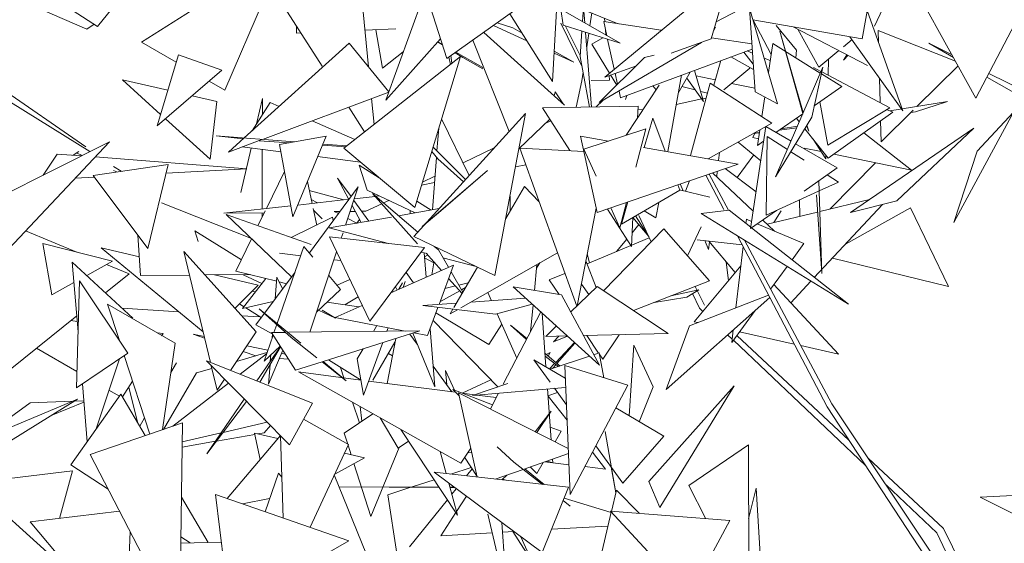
# Model space of a CAD drawing. Header units: metres. Extents: x -14.5 to 13.2, y -19 to 3.3.
# Tile 146 of 210: x 10.665 to 10.884, y 2.914 to 3.031. Entities that reach past the tile are written whole.
import ezdxf

# ---------------------------------------------------------------- set-up
doc = ezdxf.new("R2010")
doc.units = ezdxf.units.M
doc.layers.add('G-IMPT', color=7, linetype='Continuous', lineweight=5)
doc.layers.add('L-PLNT', color=7, linetype='Continuous', lineweight=5, true_color=0x005900)

# ---------------------------------------------------------------- blocks, each defined once
blk = doc.blocks.new('ÁRVORES ORNAMENTAIS - Pequeno e Médio Porte - Ipê-roxo-2870950-CORTE_CALÇADA')
at = {"layer": 'G-IMPT', "color": 253, "true_color": 0xaaaaaa}
for p, q in [((6.94235, 3.02951), (6.9649, 3.05747)), ((7.02009, 3.02235), (7.00992, 3.0541)), ((7.0436, 3.01727), (7.04544, 3.0503)), ((6.95212, 3.02604), (6.98391, 3.04612)), ((6.9707, 3.01534), (6.98391, 3.04612)), ((6.92314, 3.04196), (6.94235, 3.02951)), ((7.12146, 3.04317), (7.13783, 3.01356)), ((7.0832, 3.04137), (7.05524, 3.01826)), ((7.0832, 3.04137), (7.07888, 3.02674)), ((7.11252, 3.02676), (7.11476, 3.0394)), ((6.98161, 3.0374), (6.99236, 3.0207)), ((7.00653, 3.0131), (7.01527, 3.0374)), ((6.93998, 3.02893), (6.92347, 3.03608)), ((7.00109, 3.03645), (7.00265, 3.02049)), ((7.02009, 3.02235), (7.03776, 3.03494)), ((7.05864, 3.02576), (7.04546, 3.03337)), ((7.04597, 3.02977), (7.04546, 3.03337)), ((7.05029, 3.03058), (7.05051, 3.03375)), ((7.05079, 3.03029), (7.05051, 3.03375)), ((7.05051, 3.03325), (7.05819, 3.0301)), ((7.08671, 3.03403), (7.08001, 3.03055)), ((7.08742, 3.0336), (7.09369, 3.01228)), ((7.08742, 3.0336), (7.0887, 3.01499)), ((7.11364, 3.03305), (7.12156, 3.01076)), ((7.11523, 3.02956), (7.1171, 3.03349)), ((7.14806, 3.03309), (7.13783, 3.01356)), ((7.03412, 3.03235), (7.0436, 3.01727)), ((7.0519, 3.02965), (7.05232, 3.03251)), ((7.055, 3.03058), (7.06781, 3.02865)), ((7.055, 3.03058), (7.05569, 3.02746)), ((7.0552, 3.03133), (7.05526, 3.03054)), ((7.11252, 3.02676), (7.0882, 3.03097)), ((7.09224, 3.02328), (7.08829, 3.03095)), ((6.93998, 3.02893), (6.94161, 3.02999)), ((6.9866, 3.02805), (6.98662, 3.02963)), ((7.00185, 3.02868), (7.00877, 3.02896)), ((7.00579, 3.02024), (7.00432, 3.02878)), ((7.03791, 3.02632), (7.03046, 3.02974)), ((7.03478, 3.02919), (7.03132, 3.03035)), ((7.03478, 3.02919), (7.03683, 3.02803)), ((7.05017, 3.0205), (7.04545, 3.03021)), ((7.05864, 3.02576), (7.04597, 3.02977)), ((7.04978, 3.02307), (7.04653, 3.02959)), ((7.04976, 3.02279), (7.05015, 3.02845)), ((7.05539, 3.0288), (7.05549, 3.02758)), ((7.07942, 3.02855), (7.07986, 3.02934)), ((7.09791, 3.02424), (7.09337, 3.02974)), ((7.09416, 3.02848), (7.09942, 3.01035)), ((7.09416, 3.02848), (7.09932, 3.01013)), ((7.11373, 3.02084), (7.09717, 3.02942)), ((7.1029, 3.02046), (7.09818, 3.02889)), ((7.13329, 3.02178), (7.11611, 3.02864)), ((7.11611, 3.02864), (7.11618, 3.0259)), ((6.9866, 3.02805), (6.9876, 3.02809)), ((7.01866, 3.02679), (7.00653, 3.0131)), ((7.01804, 3.02609), (7.0191, 3.02542)), ((7.01807, 3.02612), (7.01906, 3.02555)), ((7.02585, 3.02645), (7.03396, 3.00614)), ((7.04627, 3.01201), (7.0283, 3.0282)), ((7.05228, 3.01158), (7.05096, 3.02819)), ((7.05122, 3.02496), (7.05166, 3.02797)), ((7.05482, 3.02697), (7.05235, 3.0256)), ((7.05587, 3.02663), (7.05734, 3.01999)), ((7.07003, 3.02357), (7.07888, 3.02674)), ((7.07895, 3.02698), (7.08797, 3.02562)), ((7.11027, 3.02658), (7.10833, 3.02497)), ((7.12156, 3.01076), (7.1098, 3.02723)), ((6.93972, 3.0027), (6.90909, 3.02396)), ((6.95988, 3.02157), (6.95212, 3.02604)), ((6.99833, 3.0258), (6.97499, 3.0047)), ((7.00718, 3.01493), (6.99833, 3.0258)), ((7.04398, 3.024), (7.04835, 3.02153)), ((7.05629, 3.01913), (7.05235, 3.0256)), ((7.05401, 3.01256), (7.07676, 3.02592)), ((7.08805, 3.02448), (7.05874, 3.01364)), ((7.08812, 3.02356), (7.08691, 3.02406)), ((7.09164, 3.01927), (7.0926, 3.02573)), ((7.1032, 3.01914), (7.0926, 3.02573)), ((7.09791, 3.02424), (7.09776, 3.02252)), ((7.10734, 3.02415), (7.1029, 3.02046)), ((7.13285, 3.02257), (7.12733, 3.02577)), ((7.13252, 3.02317), (7.12733, 3.02577)), ((6.95564, 3.0074), (6.96035, 3.02316)), ((6.97003, 3.01978), (6.96035, 3.02316)), ((6.99717, 3.00238), (7.0231, 3.02281)), ((7.00579, 3.02024), (7.01039, 3.02383)), ((7.0231, 3.02281), (7.01295, 2.9892)), ((7.02052, 3.02266), (7.02088, 3.02105)), ((7.02101, 3.02301), (7.02122, 3.02132)), ((7.02193, 3.02366), (7.02367, 3.02258)), ((7.02212, 3.0238), (7.0281, 3.02035)), ((7.02367, 3.02258), (7.0281, 3.02007)), ((7.04835, 3.02153), (7.04395, 3.02355)), ((7.04976, 3.02279), (7.0518, 3.01157)), ((7.06407, 3.02258), (7.05401, 3.01256)), ((7.06407, 3.02258), (7.06625, 3.02315)), ((7.07948, 3.01645), (7.08109, 3.02191)), ((7.08331, 3.02273), (7.08836, 3.01993)), ((7.08828, 3.02112), (7.08616, 3.02378)), ((7.09203, 3.02191), (7.0907, 3.02247)), ((7.10501, 3.02221), (7.10492, 3.01865)), ((7.10835, 3.02198), (7.10913, 3.02323)), ((7.10835, 3.02198), (7.10937, 3.0231)), ((6.97003, 3.01978), (6.95564, 3.0074)), ((7.05524, 3.01826), (7.06227, 3.02078)), ((7.07522, 3.01973), (7.07724, 3.01279)), ((7.08172, 3.01539), (7.0875, 3.02019)), ((7.10376, 3.02045), (7.09324, 2.996)), ((7.10376, 3.02045), (7.10129, 3.0093)), ((7.1017, 3.02034), (7.10335, 3.01948)), ((7.13388, 3.02071), (7.12471, 3.0117)), ((6.95801, 3.0153), (6.9479, 3.01765)), ((6.9479, 3.01765), (6.9564, 3.00994)), ((6.9707, 3.01534), (6.96721, 3.01735)), ((7.05013, 3.01739), (7.04888, 3.01152)), ((7.05011, 3.01739), (7.05039, 3.01932)), ((7.05224, 3.01745), (7.05628, 3.01756)), ((7.0562, 3.0186), (7.05628, 3.01756)), ((7.05792, 3.01645), (7.05654, 3.01872)), ((7.05754, 3.01908), (7.05808, 3.01661)), ((7.0723, 3.01866), (7.06926, 3.00164)), ((7.07159, 3.01468), (7.07424, 3.01937)), ((7.07347, 3.01801), (7.07724, 3.01279)), ((7.07982, 3.01761), (7.07557, 3.01852)), ((7.10801, 3.01615), (7.10344, 3.01899)), ((7.10353, 3.01938), (7.11867, 3.01143)), ((7.11638, 3.01801), (7.11652, 3.01256)), ((7.16394, 3.00456), (7.14029, 3.01826)), ((7.16153, 3.00863), (7.14072, 3.01906)), ((7.05841, 3.01514), (7.05874, 3.01364)), ((7.06003, 3.00528), (7.06732, 3.01645)), ((7.06593, 3.0163), (7.06664, 3.01541)), ((7.07241, 3.01613), (7.07537, 3.01537)), ((7.07867, 3.01686), (7.07433, 3.00075)), ((7.07867, 3.01686), (7.09244, 3.00796)), ((7.08865, 3.01574), (7.08346, 3.01684)), ((7.10185, 3.01185), (7.10801, 3.01615)), ((6.92017, 3.0144), (6.94062, 3.00164)), ((6.96892, 3.01277), (6.96338, 3.01406)), ((6.97776, 3.00786), (6.97906, 3.0135)), ((7.00717, 3.01488), (6.97905, 3.00438)), ((6.97905, 3.00987), (6.97906, 3.0135)), ((7.00334, 3.01345), (7.00391, 3.00769)), ((7.04422, 3.01497), (7.04397, 3.01408)), ((7.04422, 3.01497), (7.04594, 3.0123)), ((7.05478, 3.01301), (7.05331, 3.0116)), ((7.06016, 3.01416), (7.05987, 3.01324)), ((7.07682, 3.01337), (7.07114, 3.01215)), ((7.07658, 3.01506), (7.07809, 3.01468)), ((7.07779, 3.01357), (7.07705, 3.01342)), ((7.09369, 3.01228), (7.0887, 3.01499)), ((7.09017, 3.00943), (7.09083, 3.01384)), ((6.96892, 3.01277), (6.96742, 2.99994)), ((6.97675, 3.00629), (6.98079, 3.01259)), ((6.98079, 3.01259), (6.98276, 3.01172)), ((6.99824, 3.01155), (7.0018, 3.00603)), ((7.06264, 3.01178), (7.04136, 3.01137)), ((7.04136, 3.01137), (7.04747, 3.00186)), ((7.06264, 3.01178), (7.06251, 3.00909)), ((7.06378, 3.01102), (7.0626, 3.01098)), ((7.10309, 3.01271), (7.10485, 3.00305)), ((7.10485, 3.00305), (7.11867, 3.01143)), ((7.12389, 3.01088), (7.11675, 3.00386)), ((7.11932, 3.01043), (7.11796, 3.011)), ((7.13152, 3.01282), (7.11867, 3.0107)), ((7.13152, 3.01282), (7.1244, 3.01047)), ((6.95747, 3.00897), (6.96742, 2.99994)), ((7.03762, 3.01015), (7.01271, 2.98274)), ((7.02507, 2.99634), (7.01892, 3.00895)), ((7.0308, 2.9741), (7.03762, 3.01015)), ((7.04298, 3.00885), (7.03613, 3.00229)), ((7.06592, 3.00909), (7.06399, 3.00257)), ((7.06592, 3.00909), (7.06867, 3.00174)), ((7.09324, 2.996), (7.10129, 3.0093)), ((7.09334, 3.00591), (7.09929, 3.01006)), ((7.09852, 3.00827), (7.09788, 3.00908)), ((7.10496, 3.00019), (7.11932, 3.01043)), ((7.1244, 3.01047), (7.12333, 3.01033)), ((7.13289, 2.98584), (7.14621, 3.01041)), ((7.13813, 3.00173), (7.14621, 3.01041)), ((6.9901, 3.00851), (6.99964, 3.00432)), ((7.01828, 3.00684), (7.01789, 3.00179)), ((7.04321, 3.00849), (7.04199, 3.00791)), ((7.05059, 3.00216), (7.06436, 3.00672)), ((7.06214, 2.9982), (7.06436, 3.00672)), ((7.09244, 3.00796), (7.07827, 3.00005)), ((7.08768, 2.98453), (7.09106, 3.00722)), ((7.08921, 3.00302), (7.08972, 3.00645)), ((7.09668, 3.00398), (7.09106, 3.00722)), ((7.09796, 3.00696), (7.09413, 3.00646)), ((7.09811, 3.00731), (7.09451, 3.00672)), ((7.10496, 3.00019), (7.09974, 3.00675)), ((7.10062, 3.0062), (7.10011, 3.00736)), ((7.10023, 3.00756), (7.10062, 3.0062)), ((7.13739, 3.00685), (7.10991, 2.98808)), ((7.11663, 3.00851), (7.11675, 3.00386)), ((7.12026, 2.99066), (7.13739, 3.00685)), ((6.97475, 3.00448), (6.96877, 3.00518)), ((6.96877, 3.00518), (6.98619, 3.00382)), ((6.97498, 3.00469), (6.97152, 3.00156)), ((6.9789, 3.00432), (6.97152, 3.00156)), ((6.98285, 3.00321), (6.99322, 3.00511)), ((6.99322, 3.00511), (6.98583, 2.98715)), ((7.04983, 3.00506), (7.05605, 3.00397)), ((7.04983, 3.00506), (7.05356, 2.98809)), ((7.08871, 3.00588), (7.08821, 3.00479)), ((7.08821, 3.00479), (7.08944, 3.00453)), ((7.08963, 3.00586), (7.08836, 3.00569)), ((7.08964, 3.00592), (7.08841, 3.00572)), ((7.09115, 2.98753), (7.09138, 3.005)), ((7.09588, 3.00213), (7.09138, 3.005)), ((7.10158, 3.00444), (7.10443, 3.00003)), ((7.11285, 3.00582), (7.12349, 2.99753)), ((6.94503, 3.00386), (6.91509, 2.98881)), ((6.91988, 2.97713), (6.94503, 3.00386)), ((6.97422, 2.99256), (6.97651, 3.00245)), ((6.97457, 3.0027), (6.98314, 3.0016)), ((6.97832, 3.00406), (6.985, 3.0036)), ((6.97898, 2.98888), (6.97902, 3.00213)), ((6.98285, 3.00321), (6.98583, 2.98715)), ((6.99239, 3.00309), (6.99762, 3.00273)), ((6.99249, 3.00332), (6.99784, 3.00291)), ((6.99717, 3.00238), (7.01295, 2.9892)), ((7.02425, 2.99545), (7.01701, 3.00266)), ((7.03064, 3.00248), (7.0237, 2.99916)), ((7.05057, 3.00171), (7.03631, 3.00243)), ((7.04902, 2.96725), (7.03631, 3.00243)), ((7.05059, 3.00216), (7.05334, 2.99615)), ((7.06385, 3.00259), (7.08489, 2.99889)), ((7.08993, 2.99962), (7.08492, 3.00377)), ((7.08921, 3.00302), (7.09058, 3.00398)), ((7.10696, 2.99805), (7.09771, 3.00339)), ((7.09959, 3.00245), (7.10336, 3.00167)), ((6.9334, 3.00111), (6.93024, 2.99642)), ((6.9334, 3.00111), (6.93873, 3.00069)), ((6.93821, 3.00169), (6.93693, 3.00083)), ((6.9377, 3.00135), (6.9389, 3.00078)), ((6.94183, 3.00045), (6.97561, 2.99784)), ((6.99134, 3.00054), (7.00085, 2.99931)), ((7.01805, 3.00001), (7.01673, 3.0017)), ((7.01778, 3.00036), (7.01688, 2.98869)), ((7.02377, 2.99491), (7.01805, 3.00001)), ((7.08074, 3.00143), (7.08054, 2.99965)), ((7.08838, 3.0009), (7.08468, 2.99591)), ((7.09959, 2.99975), (7.09665, 3.00163)), ((7.10445, 3.00084), (7.10443, 3.00003)), ((7.10621, 3.00109), (7.12349, 2.99753)), ((7.13813, 3.00173), (7.13289, 2.98584)), ((6.94137, 2.99635), (6.95808, 2.9988)), ((6.94594, 2.99833), (6.94764, 2.99727)), ((6.95808, 2.9988), (6.95357, 2.98008)), ((6.95761, 2.99685), (6.97561, 2.99784)), ((7.00055, 2.9986), (7.00233, 2.99303)), ((7.00055, 2.9986), (7.00501, 2.99583)), ((7.03767, 2.99869), (7.03536, 2.99824)), ((7.08489, 2.99889), (7.05356, 2.98809)), ((7.0889, 2.9927), (7.08204, 2.9979)), ((7.09959, 2.99288), (7.10696, 2.99805)), ((7.11551, 2.99917), (7.10541, 2.98888)), ((6.9374, 2.99575), (6.94164, 2.99598)), ((6.94137, 2.99635), (6.95357, 2.98008)), ((6.9459, 2.99746), (6.94663, 2.99712)), ((6.97994, 2.98898), (6.98396, 2.99721)), ((6.99877, 2.99162), (6.99578, 2.99575)), ((6.99578, 2.99575), (6.99831, 2.991)), ((7.01461, 2.985), (7.02912, 2.99746)), ((7.01745, 2.99617), (7.01465, 2.99483)), ((7.01821, 2.98805), (7.02912, 2.99746)), ((7.08172, 2.98874), (7.0777, 2.99641)), ((7.08276, 2.98858), (7.07844, 2.99666)), ((7.07919, 2.99692), (7.08826, 2.98841)), ((7.08028, 2.9973), (7.08014, 2.99603)), ((7.10725, 2.99486), (7.10472, 2.99648)), ((6.9901, 2.99011), (6.98905, 2.99498)), ((6.98949, 2.97912), (7.00037, 2.99378)), ((7.00037, 2.99378), (6.99755, 2.9853)), ((7.01734, 2.99474), (7.01445, 2.99418)), ((7.03319, 2.98676), (7.03735, 2.99391)), ((7.04063, 2.99048), (7.03735, 2.99391)), ((7.07146, 2.99426), (7.07192, 2.99303)), ((7.07266, 2.99295), (7.07201, 2.99445)), ((7.07407, 2.99516), (7.07318, 2.99283)), ((7.10355, 2.97448), (7.10286, 2.99518)), ((7.10294, 2.99289), (7.10725, 2.99486)), ((6.99829, 2.99103), (6.9869, 2.98976)), ((6.99714, 2.9909), (6.98947, 2.99302)), ((7.00413, 2.99168), (6.9995, 2.99116)), ((7.00233, 2.99303), (7.01307, 2.98802)), ((7.01356, 2.98114), (7.00355, 2.99233)), ((7.00355, 2.99233), (7.0136, 2.98372)), ((7.00502, 2.99178), (7.00429, 2.9917)), ((7.0342, 2.99174), (7.03417, 2.98844)), ((7.05893, 2.98551), (7.07192, 2.99303)), ((7.07188, 2.99314), (7.07864, 2.99152)), ((7.09115, 2.98753), (7.10282, 2.99284)), ((7.10355, 2.97448), (7.10232, 2.992)), ((6.95661, 2.99024), (6.97659, 2.98231)), ((6.98537, 2.98959), (6.97044, 2.98792)), ((6.9913, 2.99025), (6.98991, 2.99096)), ((6.99113, 2.98529), (6.99034, 2.98899)), ((6.99901, 2.98968), (7.00102, 2.9859)), ((7.0027, 2.9862), (6.99938, 2.99079)), ((7.00207, 2.98838), (7.00561, 2.99003)), ((7.00601, 2.99022), (7.00718, 2.99077)), ((7.01835, 2.98895), (7.00934, 2.98737)), ((7.01338, 2.99065), (7.01661, 2.98865)), ((7.05335, 2.98907), (7.0491, 2.96732)), ((7.05582, 2.98887), (7.06115, 2.98056)), ((7.05656, 2.98912), (7.05861, 2.98465)), ((7.05861, 2.98465), (7.06009, 2.99034)), ((7.0604, 2.99045), (7.05893, 2.98551)), ((7.06724, 2.99032), (7.06663, 2.98692)), ((7.09854, 2.99089), (7.09865, 2.98726)), ((7.10187, 2.97364), (7.11702, 2.98985)), ((7.10309, 2.98832), (7.11415, 2.99097)), ((7.10882, 2.98108), (7.12329, 2.98917)), ((7.12026, 2.99066), (7.10991, 2.98808)), ((7.12329, 2.98917), (7.13171, 2.97159)), ((6.97948, 2.98805), (6.97044, 2.98792)), ((6.98554, 2.97379), (6.97099, 2.98763)), ((6.98991, 2.98094), (6.97099, 2.98763)), ((6.97806, 2.98514), (6.97967, 2.98844)), ((6.97898, 2.98702), (6.97898, 2.98805)), ((6.98546, 2.98252), (6.99466, 2.98703)), ((6.99236, 2.98672), (6.99042, 2.98861)), ((7.00777, 2.98709), (6.9939, 2.98465)), ((6.99466, 2.98703), (6.99482, 2.9863)), ((6.99597, 2.98784), (6.99499, 2.98835)), ((6.9963, 2.9883), (6.99512, 2.98828)), ((7.00005, 2.98573), (6.99804, 2.98677)), ((6.99972, 2.98835), (6.99856, 2.98833)), ((7.00207, 2.98838), (7.00113, 2.98837)), ((7.0119, 2.98857), (7.01192, 2.98782)), ((7.01461, 2.985), (7.01821, 2.98805)), ((7.06146, 2.98697), (7.06115, 2.98056)), ((7.06149, 2.98699), (7.06502, 2.98272)), ((7.06207, 2.98732), (7.06496, 2.98285)), ((7.06556, 2.98157), (7.06281, 2.98743)), ((7.06398, 2.98843), (7.06663, 2.98692)), ((7.08291, 2.98859), (7.0767, 2.98788)), ((7.10944, 2.96767), (7.0767, 2.98788)), ((7.08291, 2.98859), (7.08772, 2.9848)), ((7.08768, 2.98453), (7.09343, 2.98857)), ((7.09135, 2.98551), (7.10259, 2.9882)), ((7.09452, 2.98844), (7.09283, 2.98586)), ((7.00711, 2.9812), (6.9939, 2.98465)), ((7.00068, 2.98654), (7.00006, 2.98574)), ((7.06837, 2.98444), (7.05493, 2.97069)), ((7.0613, 2.9836), (7.06279, 2.98541)), ((7.06837, 2.98444), (7.07852, 2.97287)), ((7.07362, 2.97845), (7.07669, 2.98494)), ((7.08663, 2.98566), (7.08674, 2.9866)), ((7.08791, 2.9861), (7.08674, 2.9866)), ((7.08788, 2.98467), (7.10944, 2.96767)), ((7.09956, 2.98119), (7.08917, 2.98558)), ((7.09038, 2.98642), (7.09301, 2.98395)), ((6.93774, 2.97926), (6.92632, 2.98398)), ((6.95134, 2.98306), (6.95195, 2.9741)), ((6.96398, 2.98402), (6.96472, 2.98166)), ((6.96398, 2.98402), (6.97436, 2.97757)), ((6.97313, 2.97506), (6.97665, 2.98225)), ((7.01514, 2.98029), (6.99394, 2.98269)), ((6.99394, 2.98269), (7.00295, 2.96391)), ((6.99699, 2.9836), (6.99658, 2.98239)), ((7.0308, 2.9741), (7.01271, 2.98274)), ((7.06513, 2.98249), (7.05131, 2.97664)), ((7.10472, 2.9448), (7.08478, 2.98289)), ((6.94566, 2.97723), (6.93017, 2.98119)), ((6.93216, 2.96975), (6.93017, 2.98119)), ((6.95167, 2.97821), (6.94314, 2.98024)), ((6.96586, 2.9615), (6.94314, 2.98024)), ((6.98829, 2.98053), (6.98231, 2.96338)), ((6.98829, 2.98053), (6.9903, 2.97817)), ((7.01514, 2.98029), (7.00295, 2.96391)), ((7.01729, 2.98055), (7.01822, 2.97976)), ((7.05787, 2.97941), (7.06012, 2.98216)), ((7.08581, 2.98093), (7.07582, 2.98202)), ((7.07835, 2.97985), (7.07749, 2.98183)), ((7.07854, 2.98152), (7.07835, 2.97985)), ((7.08429, 2.97474), (7.07836, 2.98174)), ((7.0844, 2.96687), (7.08602, 2.98052)), ((7.10576, 2.94553), (7.0863, 2.98195)), ((7.09956, 2.98119), (7.09691, 2.97755)), ((6.97764, 2.96151), (6.96154, 2.97938)), ((6.96154, 2.97938), (6.9675, 2.95471)), ((6.98284, 2.97906), (6.98757, 2.97848)), ((6.99556, 2.97931), (6.98962, 2.96147)), ((7.01569, 2.97896), (7.0144, 2.97929)), ((7.01501, 2.97913), (7.01545, 2.97368)), ((7.01509, 2.97819), (7.01581, 2.97863)), ((7.01717, 2.9769), (7.0151, 2.97797)), ((7.01888, 2.9752), (7.01547, 2.97901)), ((7.02045, 2.97589), (7.01822, 2.97976)), ((7.02661, 2.9761), (7.01921, 2.97803)), ((7.04473, 2.97912), (7.02323, 2.96687)), ((7.05186, 2.97687), (7.05135, 2.97887)), ((7.10588, 2.97793), (7.13171, 2.97159)), ((6.93673, 2.97702), (6.93802, 2.96153)), ((6.93673, 2.97702), (6.95022, 2.96457)), ((6.94566, 2.97723), (6.93994, 2.97406)), ((6.94939, 2.97444), (6.94436, 2.97652)), ((6.99498, 2.97756), (6.99649, 2.97738)), ((7.02157, 2.97638), (7.00766, 2.97024)), ((7.01673, 2.97424), (7.01717, 2.9769)), ((7.02157, 2.97638), (7.01835, 2.96762)), ((7.02165, 2.96692), (7.02691, 2.97596)), ((7.04014, 2.9765), (7.03958, 2.97073)), ((7.04006, 2.9757), (7.0408, 2.97688)), ((7.05105, 2.97732), (7.05332, 2.97143)), ((7.07516, 2.96376), (7.0855, 2.97619)), ((7.08225, 2.97714), (7.08274, 2.97287)), ((7.09583, 2.97607), (7.09214, 2.97102)), ((6.94939, 2.97444), (6.94412, 2.9702)), ((6.95195, 2.9741), (6.9628, 2.97417)), ((6.96621, 2.97419), (6.97633, 2.97426)), ((6.97813, 2.97188), (6.9684, 2.97421)), ((6.97313, 2.97506), (6.98222, 2.97279)), ((6.97473, 2.97425), (6.97893, 2.97227)), ((6.97756, 2.96305), (6.9863, 2.97482)), ((6.98229, 2.97371), (6.98191, 2.96891)), ((6.98352, 2.97108), (6.98229, 2.97371)), ((6.99381, 2.97405), (6.99644, 2.97095)), ((7.01266, 2.97245), (7.01101, 2.97473)), ((7.02365, 2.97037), (7.02102, 2.97491)), ((7.04638, 2.97455), (7.04289, 2.97307)), ((6.93711, 2.97249), (6.93216, 2.96975)), ((6.93768, 2.94907), (6.93834, 2.97287)), ((6.9491, 2.95678), (6.93834, 2.97287)), ((6.97813, 2.97188), (6.97292, 2.96675)), ((6.97464, 2.96671), (6.9798, 2.97339)), ((6.98279, 2.97265), (6.98439, 2.97225)), ((6.99565, 2.97188), (6.99851, 2.97317)), ((7.00864, 2.97156), (7.00902, 2.97084)), ((7.01021, 2.9724), (7.00937, 2.97099)), ((7.01085, 2.97274), (7.01036, 2.97143)), ((7.02198, 2.97174), (7.01966, 2.97118)), ((7.02348, 2.97006), (7.02048, 2.97342)), ((7.02485, 2.97242), (7.02275, 2.97192)), ((7.02336, 2.97088), (7.02424, 2.97138)), ((7.04557, 2.96974), (7.03484, 2.97152)), ((7.05405, 2.95411), (7.03484, 2.97152)), ((7.04509, 2.96982), (7.04289, 2.97307)), ((7.04764, 2.96591), (7.05352, 2.97162)), ((7.05166, 2.96982), (7.05004, 2.97214)), ((7.06935, 2.96112), (7.05352, 2.97162)), ((7.0616, 2.96626), (7.07852, 2.97287)), ((7.07741, 2.96744), (7.07533, 2.97162)), ((7.10723, 2.95657), (7.09289, 2.97205)), ((7.09662, 2.96802), (7.1011, 2.97281)), ((6.97753, 2.97045), (6.97679, 2.97056)), ((6.99644, 2.97095), (6.99112, 2.96599)), ((6.99737, 2.96754), (7.00035, 2.96933)), ((7.01855, 2.96817), (7.02295, 2.97065)), ((7.03001, 2.96846), (7.02921, 2.97028)), ((7.04557, 2.96974), (7.05405, 2.95411)), ((7.07347, 2.96925), (7.06619, 2.96805)), ((7.09195, 2.96919), (7.0689, 2.94868)), ((7.06995, 2.96952), (7.0762, 2.97091)), ((7.07347, 2.96925), (7.0762, 2.97091)), ((7.07412, 2.96288), (7.09168, 2.9697)), ((7.07632, 2.96679), (7.07475, 2.97003)), ((6.94723, 2.95958), (6.94459, 2.96771)), ((6.94459, 2.96771), (6.95965, 2.95903)), ((6.97494, 2.9671), (6.97393, 2.96774)), ((6.97464, 2.96671), (6.98142, 2.96826)), ((7.00051, 2.96708), (6.99341, 2.96812)), ((7.00127, 2.96741), (6.99521, 2.96473)), ((7.02222, 2.9679), (7.01474, 2.96737)), ((7.03089, 2.96546), (7.01474, 2.96737)), ((7.01811, 2.96697), (7.01582, 2.96074)), ((7.03761, 2.969), (7.02543, 2.96813)), ((7.03089, 2.96546), (7.03906, 2.96769)), ((7.03927, 2.9675), (7.0387, 2.96159)), ((6.93773, 2.96507), (6.91798, 2.94921)), ((6.94782, 2.96679), (6.96041, 2.966)), ((6.97439, 2.96512), (6.97851, 2.96486)), ((6.97878, 2.96469), (6.97532, 2.96687)), ((6.97834, 2.96667), (6.98763, 2.95897)), ((6.97834, 2.96667), (6.98543, 2.96025)), ((6.9915, 2.96634), (6.99529, 2.96455)), ((6.99236, 2.96638), (6.99529, 2.96455)), ((6.99521, 2.96473), (7.01083, 2.9617)), ((7.02945, 2.95873), (7.01766, 2.96576)), ((7.02083, 2.96551), (7.02145, 2.96658)), ((7.02249, 2.96645), (7.02083, 2.96551)), ((7.03563, 2.95565), (7.03127, 2.96557)), ((7.03265, 2.94989), (7.04097, 2.96596)), ((7.0413, 2.96566), (7.04215, 2.95374)), ((7.07708, 2.96607), (7.07632, 2.96679)), ((7.0887, 2.9663), (7.08349, 2.95915)), ((6.93783, 2.96382), (6.93642, 2.96402)), ((6.97756, 2.96305), (6.98125, 2.96107)), ((6.98223, 2.96314), (6.98162, 2.96138)), ((7.00454, 2.96292), (7.00377, 2.96163)), ((7.01705, 2.96408), (7.03142, 2.94926)), ((7.02945, 2.95873), (7.03229, 2.96326)), ((7.03427, 2.96303), (7.0379, 2.96003)), ((7.03427, 2.96303), (7.0378, 2.95985)), ((7.04209, 2.96051), (7.04445, 2.9628)), ((7.07412, 2.96288), (7.0689, 2.94868)), ((7.07516, 2.96376), (7.07594, 2.96359)), ((6.95693, 2.96113), (6.95571, 2.9613)), ((6.95693, 2.96113), (6.95661, 2.96064)), ((6.96618, 2.96014), (6.96361, 2.96104)), ((6.96361, 2.96104), (6.9661, 2.9605)), ((6.97764, 2.96151), (6.97194, 2.95293)), ((6.98142, 2.96081), (6.97941, 2.95503)), ((6.98106, 2.96137), (6.98415, 2.96141)), ((6.98106, 2.96137), (6.98641, 2.95297)), ((6.98128, 2.96102), (6.98122, 2.96023)), ((6.98495, 2.96142), (7.01406, 2.96174)), ((7.01406, 2.96174), (6.99236, 2.95485)), ((7.00705, 2.96244), (7.00676, 2.96166)), ((7.01187, 2.96104), (7.01349, 2.95881)), ((7.01249, 2.96124), (7.0174, 2.94929)), ((7.01277, 2.96133), (7.01582, 2.96074)), ((7.01636, 2.96223), (7.0174, 2.94929)), ((7.04209, 2.96051), (7.04687, 2.96061)), ((7.04504, 2.96057), (7.04379, 2.95929)), ((7.04379, 2.95929), (7.04696, 2.96053)), ((7.05047, 2.96069), (7.06935, 2.96112)), ((7.05386, 2.9568), (7.05123, 2.96071)), ((7.05479, 2.95543), (7.05841, 2.96087)), ((7.08358, 2.95992), (7.08258, 2.96086)), ((7.08349, 2.95915), (7.08382, 2.96196)), ((7.10957, 2.93741), (7.08462, 2.96071)), ((7.0852, 2.96151), (7.0974, 2.95877)), ((6.95684, 2.93975), (6.95965, 2.95903)), ((6.97559, 2.95843), (6.98024, 2.95741)), ((6.97779, 2.9506), (6.98304, 2.95826)), ((6.98307, 2.95822), (6.97845, 2.95034)), ((6.98297, 2.95836), (6.97941, 2.95503)), ((6.99115, 2.95576), (6.98543, 2.96025)), ((7.00583, 2.95913), (7.00151, 2.94742)), ((7.0036, 2.95075), (7.00855, 2.95922)), ((7.0087, 2.96004), (7.0068, 2.95004)), ((7.04431, 2.95473), (7.04848, 2.95915)), ((7.0446, 2.95449), (7.0486, 2.95904)), ((7.06168, 2.95853), (7.06066, 2.94283)), ((7.06602, 2.9493), (7.06168, 2.95853)), ((7.11326, 2.93179), (7.08385, 2.95966)), ((7.09886, 2.95845), (7.10723, 2.95657)), ((6.93778, 2.95267), (6.9288, 2.9579)), ((6.9491, 2.95678), (6.93768, 2.94907)), ((6.95397, 2.93877), (6.94831, 2.95625)), ((6.97328, 2.95495), (6.98006, 2.95689)), ((6.97407, 2.95208), (6.97996, 2.95663)), ((6.97757, 2.95618), (6.97475, 2.95716)), ((6.98358, 2.95741), (6.9804, 2.94991)), ((6.98092, 2.95644), (6.9808, 2.95499)), ((6.9833, 2.95675), (6.98412, 2.95657)), ((7.00144, 2.95773), (7.0001, 2.95549)), ((7.00797, 2.95618), (7.0071, 2.95674)), ((7.04194, 2.95669), (7.04529, 2.95392)), ((7.04495, 2.95381), (7.04198, 2.95614)), ((7.04305, 2.95689), (7.04218, 2.95649)), ((7.04305, 2.95689), (7.04262, 2.95613)), ((7.04309, 2.95318), (7.05183, 2.95612)), ((7.05278, 2.95644), (7.05395, 2.95683)), ((7.05501, 2.95132), (7.05395, 2.95683)), ((7.05479, 2.95543), (7.05399, 2.95661)), ((6.94196, 2.93973), (6.94721, 2.9555)), ((6.95995, 2.9546), (6.95869, 2.95245)), ((6.9851, 2.93636), (6.9666, 2.95506)), ((6.9666, 2.95506), (6.99016, 2.94567)), ((6.96767, 2.95398), (6.96899, 2.94851)), ((6.98074, 2.95425), (6.9804, 2.94991)), ((6.98282, 2.95561), (6.98481, 2.95547)), ((6.99233, 2.95484), (6.98641, 2.95297)), ((6.99769, 2.95064), (6.99236, 2.95482)), ((6.99254, 2.95491), (6.99769, 2.95064)), ((7.00086, 2.95081), (6.99373, 2.95529)), ((7.00151, 2.94742), (7.0001, 2.95549)), ((7.01703, 2.9539), (7.02117, 2.94818)), ((7.04306, 2.95033), (7.03946, 2.95532)), ((7.03946, 2.95532), (7.04644, 2.95121)), ((7.04293, 2.95328), (7.04408, 2.95449)), ((7.04359, 2.95335), (7.04439, 2.95425)), ((7.06036, 2.94965), (7.04632, 2.95404)), ((7.04753, 2.92534), (7.04632, 2.95404)), ((6.95705, 2.93982), (6.96434, 2.95239)), ((6.96434, 2.95239), (6.96781, 2.95338)), ((7.00092, 2.9508), (6.98704, 2.9526)), ((7.0232, 2.9323), (6.98704, 2.9526)), ((6.99641, 2.95361), (6.9972, 2.95128)), ((7.02006, 2.94971), (7.01982, 2.95292)), ((7.01982, 2.95292), (7.0218, 2.94853)), ((6.93899, 2.94996), (6.94007, 2.93706)), ((6.95015, 2.95055), (6.94791, 2.94705)), ((6.95909, 2.94052), (6.97151, 2.9501)), ((6.97064, 2.95098), (6.96899, 2.94851)), ((7.02203, 2.94806), (7.00267, 2.95057)), ((7.02991, 2.95082), (7.02353, 2.94787)), ((7.02578, 2.94737), (7.03363, 2.95)), ((7.06036, 2.94965), (7.04753, 2.92534)), ((7.08406, 2.9495), (7.06502, 2.92819)), ((7.06746, 2.92243), (7.08406, 2.9495)), ((6.93642, 2.93191), (6.94756, 2.94764)), ((6.94723, 2.94718), (6.94489, 2.94854)), ((6.95297, 2.93843), (6.94756, 2.94764)), ((6.94931, 2.94923), (6.95123, 2.94138)), ((7.02283, 2.94727), (7.02142, 2.94868)), ((7.02142, 2.94868), (7.03026, 2.94527)), ((7.02267, 2.94796), (7.0471, 2.93556)), ((7.02267, 2.94796), (7.02684, 2.92919)), ((7.02623, 2.94752), (7.02351, 2.94787)), ((7.04653, 2.94917), (7.02578, 2.94737)), ((7.0311, 2.94689), (7.02674, 2.94745)), ((7.02978, 2.94435), (7.03161, 2.94787)), ((7.0425, 2.94882), (7.0433, 2.93749)), ((7.04474, 2.94799), (7.0426, 2.9473)), ((7.04261, 2.94722), (7.04683, 2.94186)), ((7.04669, 2.94529), (7.04405, 2.94895)), ((7.06602, 2.9493), (7.06292, 2.9415)), ((6.93792, 2.94653), (6.91167, 2.93552)), ((6.91312, 2.93116), (6.93792, 2.94653)), ((6.91533, 2.93705), (6.92735, 2.9457)), ((6.93684, 2.94608), (6.92735, 2.9457)), ((6.93933, 2.94587), (6.93204, 2.94289)), ((6.93931, 2.94618), (6.93722, 2.94609)), ((6.9667, 2.9344), (6.97502, 2.94655)), ((6.9667, 2.9344), (6.97552, 2.94604)), ((6.9851, 2.93636), (6.99016, 2.94567)), ((6.99907, 2.94585), (7.00064, 2.94129)), ((7.14376, 2.88866), (7.10576, 2.94553)), ((6.99725, 2.93899), (7.00361, 2.9433)), ((7.0008, 2.94488), (7.0012, 2.94167)), ((7.03974, 2.9393), (7.04334, 2.9439)), ((7.04334, 2.9439), (7.04009, 2.93912)), ((7.05769, 2.94458), (7.06839, 2.93828)), ((7.14232, 2.88753), (7.10472, 2.9448)), ((6.96125, 2.94126), (6.94068, 2.93423)), ((6.95281, 2.94237), (6.95173, 2.94053)), ((6.96125, 2.94126), (6.96064, 2.89581)), ((6.98009, 2.94142), (6.97029, 2.93914)), ((6.9794, 2.93902), (6.98083, 2.94067)), ((6.99817, 2.93642), (6.98819, 2.94205)), ((7.00926, 2.93566), (7.00522, 2.94239)), ((6.96988, 2.93904), (6.96119, 2.93701)), ((6.97733, 2.93866), (6.96881, 2.93719)), ((6.97121, 2.92441), (6.98304, 2.93844)), ((6.97853, 2.93308), (6.97727, 2.93896)), ((6.9825, 2.93779), (6.97727, 2.93896)), ((6.9794, 2.93902), (6.97804, 2.93879)), ((6.98369, 2.92008), (6.98308, 2.9384)), ((6.99805, 2.93649), (6.99725, 2.93899)), ((7.02243, 2.92074), (7.00986, 2.93979)), ((7.0431, 2.94033), (7.04555, 2.93939)), ((7.04418, 2.93704), (7.04555, 2.93939)), ((7.05769, 2.92567), (7.05533, 2.93935)), ((6.96858, 2.93715), (6.96117, 2.93586)), ((6.99817, 2.93642), (6.98964, 2.91801)), ((6.99879, 2.93416), (6.99811, 2.93629)), ((7.01157, 2.93721), (7.00926, 2.93566)), ((7.05928, 2.92781), (7.06839, 2.93828)), ((7.08722, 2.93636), (7.07396, 2.92734)), ((7.08722, 2.93636), (7.08729, 2.90108)), ((6.96064, 2.89581), (6.94068, 2.93423)), ((7.00176, 2.9335), (6.99728, 2.9345)), ((7.0032, 2.92042), (7.00948, 2.93581)), ((7.01994, 2.92996), (7.0186, 2.93488)), ((7.0254, 2.93566), (7.0232, 2.9323)), ((7.02475, 2.93467), (7.02565, 2.93456)), ((7.03128, 2.93591), (7.03499, 2.93254)), ((7.04715, 2.93442), (7.03726, 2.93097)), ((7.05248, 2.93471), (7.05543, 2.93096)), ((7.05928, 2.92781), (7.05325, 2.93618)), ((6.93642, 2.93191), (6.9447, 2.92649)), ((6.99513, 2.92985), (7.00176, 2.9335)), ((7.0032, 2.92042), (6.99942, 2.93221)), ((7.02405, 2.9336), (7.02681, 2.92933)), ((7.04135, 2.92757), (7.03499, 2.93254)), ((7.04008, 2.93), (7.04151, 2.93245)), ((7.04192, 2.9326), (7.04725, 2.93195)), ((7.0424, 2.93276), (7.04366, 2.93238)), ((7.04361, 2.93318), (7.04366, 2.93238)), ((7.13065, 2.91773), (7.11386, 2.93341)), ((6.91967, 2.92854), (6.93679, 2.93061)), ((6.93387, 2.91999), (6.93679, 2.93061)), ((6.98264, 2.93008), (6.97963, 2.92149)), ((6.98264, 2.93008), (6.98339, 2.92916)), ((6.99504, 2.92968), (7.00431, 2.90688)), ((7.04714, 2.92692), (7.01724, 2.93026)), ((7.01724, 2.93026), (7.04131, 2.91237)), ((7.021, 2.92984), (7.02552, 2.93132)), ((7.02572, 2.93101), (7.02447, 2.92945)), ((7.03708, 2.93091), (7.03084, 2.92874)), ((7.03236, 2.92857), (7.03342, 2.92964)), ((7.03747, 2.93105), (7.04173, 2.92752)), ((7.04008, 2.93), (7.03863, 2.93145)), ((7.0508, 2.93152), (7.05543, 2.93096)), ((7.05668, 2.93142), (7.05768, 2.92565)), ((7.01234, 2.927), (7.01724, 2.92861)), ((7.02243, 2.92074), (7.02051, 2.92783)), ((7.0325, 2.92871), (7.0333, 2.92847)), ((7.06746, 2.92243), (7.06502, 2.92819)), ((7.12913, 2.91676), (7.11783, 2.92746)), ((6.93455, 2.90942), (6.91689, 2.92535)), ((6.96858, 2.92532), (6.99825, 2.91503)), ((6.96858, 2.92532), (6.97175, 2.89971)), ((7.01832, 2.92698), (6.99611, 2.92705)), ((7.01839, 2.92688), (6.99611, 2.92704)), ((7.00694, 2.92523), (7.0121, 2.92692)), ((7.02167, 2.92697), (7.02075, 2.92698)), ((7.02183, 2.92685), (7.02078, 2.92686)), ((7.02217, 2.9266), (7.02118, 2.92536)), ((7.04714, 2.92692), (7.04131, 2.91237)), ((7.05782, 2.92625), (7.05672, 2.92155)), ((7.05782, 2.92625), (7.06294, 2.92106)), ((7.07774, 2.91991), (7.07396, 2.92734)), ((7.08725, 2.91991), (7.08889, 2.92672)), ((7.09055, 2.89959), (7.08889, 2.92672)), ((7.15351, 2.92543), (7.13881, 2.92474)), ((6.96694, 2.91461), (6.96102, 2.92469)), ((6.97465, 2.92321), (6.98065, 2.9244)), ((7.00694, 2.92523), (7.00898, 2.91215)), ((7.0202, 2.92413), (7.0118, 2.91367)), ((7.02223, 2.92151), (7.02444, 2.92491)), ((7.04755, 2.92271), (7.04595, 2.92396)), ((7.04597, 2.92401), (7.04755, 2.92271)), ((7.04617, 2.92451), (7.05665, 2.92128)), ((7.15436, 2.91684), (7.13881, 2.92474)), ((6.94725, 2.92158), (6.92738, 2.91922)), ((7.01873, 2.91614), (7.02208, 2.92128)), ((7.02922, 2.92096), (7.03274, 2.90595)), ((7.05667, 2.92136), (7.05276, 2.90478)), ((7.07405, 2.90272), (7.05648, 2.92157)), ((7.05648, 2.92157), (7.08305, 2.9195)), ((6.92738, 2.91922), (6.93783, 2.90682)), ((7.03326, 2.90611), (7.03229, 2.91907)), ((7.07405, 2.90272), (7.08305, 2.9195)), ((6.9496, 2.91705), (6.94916, 2.90616)), ((7.01873, 2.91614), (7.0302, 2.9168)), ((7.03245, 2.91693), (7.03498, 2.91708)), ((7.03474, 2.91706), (7.03902, 2.91045)), ((7.04339, 2.91756), (7.05595, 2.91829)), ((7.1394, 2.89517), (7.12913, 2.91676)), ((7.14653, 2.88499), (7.13065, 2.91773)), ((6.9699, 2.91467), (6.96089, 2.91448)), ((6.9609, 2.91588), (6.96298, 2.91453)), ((6.99825, 2.91503), (6.97175, 2.89971)), ((7.03655, 2.9159), (7.03902, 2.91045))]:
    blk.add_line(p, q, dxfattribs=at)

msp = doc.modelspace()

# ---------------------------------------------------------------- block references
at = {"layer": 'L-PLNT', "color": 253, "true_color": 0xaaaaaa}
msp.add_blockref('ÁRVORES ORNAMENTAIS - Pequeno e Médio Porte - Ipê-roxo-2870950-CORTE_CALÇADA', (3.74032, 0), dxfattribs=at)

doc.saveas('drawing.dxf')
